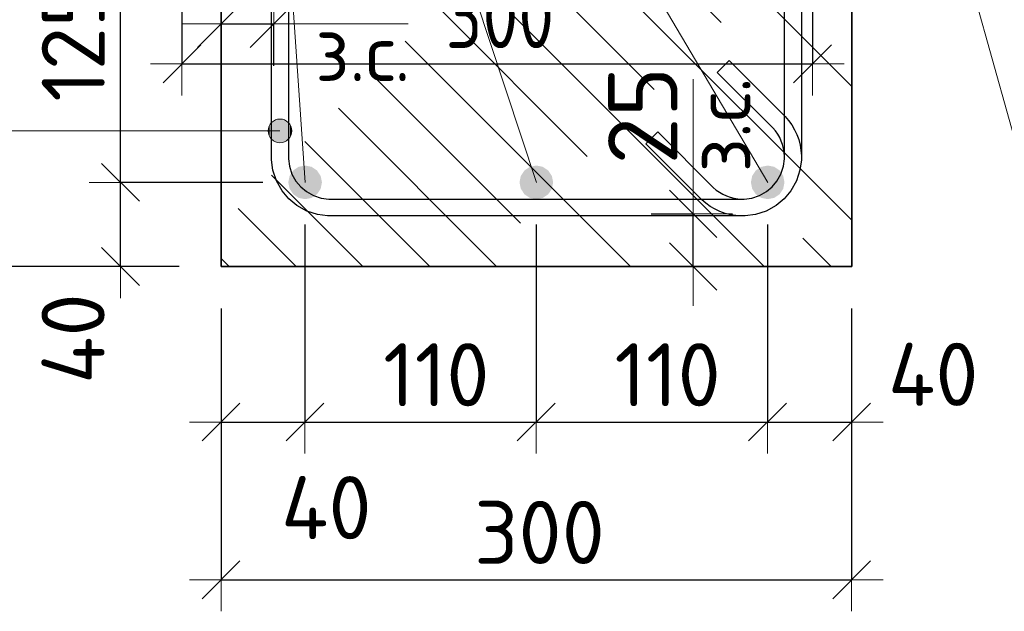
# Model space of a CAD drawing. Header units: metres. Extents: x -38 to 93, y -15 to 21.
# Tile 84 of 195: x 72.023 to 72.491, y 1.79 to 2.071. Entities that reach past the tile are written whole.
import ezdxf

# ---------------------------------------------------------------- set-up
doc = ezdxf.new("R2010")
doc.units = ezdxf.units.M
doc.header["$PDMODE"] = 65
for name, color, linetype, lineweight in [('XR$3$Арм.стержн. Хомут', 240, 'Continuous', 35), ('XR$3$Арм.стержн.горизонт. 1', 180, 'Continuous', 35), ('XR$3$ВК__отв в полу 1-2 эт', 220, 'Continuous', 25), ('XR$3$Размерная линия (1)', 7, 'Continuous', 13), ('XR$3$Размерная линия_ общее', 7, 'Continuous', 13), ('XR$5$Размерная линия (1)', 7, 'Continuous', 13)]:
    doc.layers.add(name, color=color, linetype=linetype, lineweight=lineweight)
doc.styles.add('ISOCPEUR', font='txt')
doc.dimstyles.new('DIMSTYLE_10', dxfattribs={"dimtxt": 0.033, "dimasz": 0.0375, "dimexe": 0, "dimexo": 0, "dimgap": 0.0165, "dimtad": 2, "dimdec": 0, "dimlfac": 1000, "dimrnd": 1, "dimzin": 12, "dimdsep": 46, "dimtxsty": 'ISOCPEUR', "dimblk1": 'ALL_ML_STRICH', "dimblk2": 'ALL_ML_STRICH', "dimsah": 1, "dimcen": 0, "dimclrd": 7, "dimclre": 256, "dimclrt": 7, "dimadec": 0, "dimazin": 0, "dimtfac": 1, "dimtdec": 0, "dimtix": 1, "dimtmove": 2, "dimatfit": 3, "dimfxl": 0, "dimtvp": 1.2, "dimtzin": 0, "dimlwd": 0, "dimlwe": -3, "dimarcsym": 0})
doc.dimstyles.new('DIMSTYLE_18', dxfattribs={"dimtxt": 0.03, "dimasz": 0.03, "dimexe": 0, "dimexo": 0, "dimgap": 0.015, "dimtad": 2, "dimdec": 0, "dimlfac": 1000, "dimrnd": 5, "dimzin": 12, "dimdsep": 46, "dimtxsty": 'ISOCPEUR', "dimblk1": 'ALL_ML_STRICH', "dimblk2": 'ALL_ML_STRICH', "dimsah": 1, "dimcen": 0, "dimclrd": 7, "dimclre": 256, "dimclrt": 7, "dimadec": 0, "dimazin": 0, "dimtfac": 1, "dimtdec": 0, "dimtix": 1, "dimtmove": 2, "dimatfit": 3, "dimfxl": 0, "dimtvp": 1.2, "dimtzin": 0, "dimlwd": 0, "dimlwe": -3, "dimarcsym": 0})
doc.dimstyles.new('DIMSTYLE_19', dxfattribs={"dimtxt": 0.03, "dimasz": 0.03, "dimexe": 0, "dimexo": 0, "dimgap": 0.015, "dimtad": 2, "dimdec": 0, "dimlfac": 1000, "dimrnd": 5, "dimzin": 12, "dimdsep": 46, "dimtxsty": 'ISOCPEUR', "dimblk1": 'ALL_ML_STRICH', "dimblk2": 'ALL_ML_STRICH', "dimsah": 1, "dimcen": 0, "dimclrd": 7, "dimclre": 256, "dimclrt": 7, "dimadec": 0, "dimazin": 0, "dimtfac": 1, "dimtdec": 0, "dimtix": 1, "dimtmove": 2, "dimatfit": 3, "dimfxl": 0, "dimtzin": 0, "dimlwd": 0, "dimlwe": -3, "dimarcsym": 0})
doc.dimstyles.new('DIMSTYLE_26', dxfattribs={"dimtxt": 0.03, "dimasz": 0.03, "dimexe": 0, "dimexo": 0, "dimgap": 0.015, "dimtad": 0, "dimdec": 0, "dimlfac": 1000, "dimrnd": 5, "dimzin": 12, "dimdsep": 46, "dimtxsty": 'ISOCPEUR', "dimblk1": 'ALL_ML_STRICH', "dimblk2": 'ALL_ML_STRICH', "dimsah": 1, "dimcen": 0, "dimclrd": 7, "dimclre": 256, "dimclrt": 7, "dimadec": 0, "dimazin": 0, "dimtfac": 1, "dimtdec": 0, "dimtix": 1, "dimtmove": 2, "dimatfit": 3, "dimfxl": 0, "dimtvp": 1.2, "dimtzin": 0, "dimlwd": 0, "dimlwe": -3, "dimarcsym": 0})

# ---------------------------------------------------------------- blocks, each defined once
blk = doc.blocks.new('ALL_ML_STRICH')
at = {"color": 0, "linetype": 'ByBlock', "lineweight": -2}
for p, q in [((0, -0.5), (0, 0.5)), ((-0.3, -0.3), (0.3, 0.3)), ((-1, 0), (0.5, 0))]:
    blk.add_line(p, q, dxfattribs=at)
blk = doc.blocks.new('*D99')
at = {"layer": 'DEFPOINTS', "color": 7, "linetype": 'Continuous', "lineweight": 13, "transparency": 33554687}
for p in [(72.30327, 1.97911), (72.30827, 1.95411), (72.34326, 1.95411)]:
    blk.add_point(p, dxfattribs=at)
at = {"layer": 'XR$3$Размерная линия_ общее', "color": 253, "linetype": 'Continuous', "lineweight": -2, "true_color": 0xa0a0a0, "transparency": 33554687}
for p, q in [((72.32327, 1.97911), (72.34326, 1.97911)), ((72.32827, 1.95411), (72.34326, 1.95411))]:
    blk.add_line(p, q, dxfattribs=at)
at = {"layer": 'XR$3$Размерная линия_ общее', "color": 7, "linetype": 'Continuous', "lineweight": -2, "transparency": 33554687}
blk.add_line((72.34326, 1.95411), (72.34326, 1.97911), dxfattribs=at)
at = {"layer": 'XR$3$Размерная линия_ общее', "color": 7, "linetype": 'Continuous', "lineweight": 13, "transparency": 33554687, "xscale": 0.0375, "yscale": 0.0375, "zscale": 0.0375}
for p, rotation in [((72.34326, 1.97911), 90), ((72.34326, 1.95411), 270)]:
    blk.add_blockref('ALL_ML_STRICH', p, dxfattribs=dict(at, rotation=rotation))
at = {"layer": 'XR$3$Размерная линия_ общее', "color": 7, "linetype": 'Continuous', "lineweight": 13, "transparency": 33554687, "insert": (72.34347, 1.99889), "char_height": 0.027, "width": 0.00135, "attachment_point": 1, "rotation": 90, "line_spacing_factor": 0.60241, "style": 'ISOCPEUR'}
blk.add_mtext('з.с.', dxfattribs=at)
at = {"layer": 'XR$3$Размерная линия_ общее', "color": 7, "linetype": 'Continuous', "lineweight": 13, "transparency": 33554687, "insert": (72.31926, 2.02584), "char_height": 0.033, "width": 0.066, "attachment_point": 5, "rotation": 90, "style": 'ISOCPEUR'}
blk.add_mtext('\\A1;{25}', dxfattribs=at)
blk = doc.blocks.new('*D335')
at = {"layer": 'DEFPOINTS', "color": 7, "linetype": 'Continuous', "lineweight": 13, "transparency": 33554687}
for p in [(72.11861, 1.95411), (72.41861, 1.95411), (72.11861, 1.80512)]:
    blk.add_point(p, dxfattribs=at)
at = {"layer": 'XR$3$Размерная линия (1)', "color": 9, "linetype": 'Continuous', "lineweight": -2, "true_color": 0xc7c7c7, "transparency": 33554687}
for p, q in [((72.11861, 1.93411), (72.11861, 1.80512)), ((72.41861, 1.93411), (72.41861, 1.80512))]:
    blk.add_line(p, q, dxfattribs=at)
at = {"layer": 'XR$3$Размерная линия (1)', "color": 7, "linetype": 'Continuous', "lineweight": -2, "transparency": 33554687}
blk.add_line((72.11861, 1.80512), (72.41861, 1.80512), dxfattribs=at)
at = {"layer": 'XR$3$Размерная линия (1)', "color": 7, "linetype": 'Continuous', "lineweight": 13, "transparency": 33554687, "xscale": 0.03, "yscale": 0.03, "zscale": 0.03, "rotation": 180}
blk.add_blockref('ALL_ML_STRICH', (72.11861, 1.80512), dxfattribs=at)
at = {"layer": 'XR$3$Размерная линия (1)', "color": 7, "linetype": 'Continuous', "lineweight": 13, "transparency": 33554687, "xscale": 0.03, "yscale": 0.03, "zscale": 0.03}
blk.add_blockref('ALL_ML_STRICH', (72.41861, 1.80512), dxfattribs=at)
at = {"layer": 'XR$3$Размерная линия (1)', "color": 7, "linetype": 'Continuous', "lineweight": 13, "transparency": 33554687, "insert": (72.27011, 1.82762), "char_height": 0.03, "width": 0.09, "attachment_point": 5, "style": 'ISOCPEUR'}
blk.add_mtext('\\A1;{300}', dxfattribs=at)
blk = doc.blocks.new('*D336')
at = {"layer": 'DEFPOINTS', "color": 7, "linetype": 'Continuous', "lineweight": 13, "transparency": 33554687}
for p in [(72.15853, 1.99411), (72.11861, 1.95411), (72.11861, 1.88012)]:
    blk.add_point(p, dxfattribs=at)
at = {"layer": 'XR$3$Размерная линия (1)', "color": 9, "linetype": 'Continuous', "lineweight": -2, "true_color": 0xc7c7c7, "transparency": 33554687}
for p, q in [((72.15853, 1.97411), (72.15853, 1.88012)), ((72.11861, 1.93411), (72.11861, 1.88012))]:
    blk.add_line(p, q, dxfattribs=at)
at = {"layer": 'XR$3$Размерная линия (1)', "color": 7, "linetype": 'Continuous', "lineweight": -2, "transparency": 33554687}
blk.add_line((72.11861, 1.88012), (72.15853, 1.88012), dxfattribs=at)
at = {"layer": 'XR$3$Размерная линия (1)', "color": 7, "linetype": 'Continuous', "lineweight": 13, "transparency": 33554687, "xscale": 0.03, "yscale": 0.03, "zscale": 0.03, "rotation": 180}
blk.add_blockref('ALL_ML_STRICH', (72.11861, 1.88012), dxfattribs=at)
at = {"layer": 'XR$3$Размерная линия (1)', "color": 7, "linetype": 'Continuous', "lineweight": 13, "transparency": 33554687, "xscale": 0.03, "yscale": 0.03, "zscale": 0.03}
blk.add_blockref('ALL_ML_STRICH', (72.15853, 1.88012), dxfattribs=at)
at = {"layer": 'XR$3$Размерная линия (1)', "color": 7, "linetype": 'Continuous', "lineweight": 13, "transparency": 33554687, "insert": (72.16869, 1.83941), "char_height": 0.03, "width": 0.06, "attachment_point": 5, "style": 'ISOCPEUR'}
blk.add_mtext('\\A1;{40}', dxfattribs=at)
blk = doc.blocks.new('*D337')
at = {"layer": 'DEFPOINTS', "color": 7, "linetype": 'Continuous', "lineweight": 13, "transparency": 33554687}
for p in [(72.15853, 1.99411), (72.26853, 1.99411), (72.15853, 1.88012)]:
    blk.add_point(p, dxfattribs=at)
at = {"layer": 'XR$3$Размерная линия (1)', "color": 9, "linetype": 'Continuous', "lineweight": -2, "true_color": 0xc7c7c7, "transparency": 33554687}
for p, q in [((72.15853, 1.97411), (72.15853, 1.88012)), ((72.26853, 1.97411), (72.26853, 1.88012))]:
    blk.add_line(p, q, dxfattribs=at)
at = {"layer": 'XR$3$Размерная линия (1)', "color": 7, "linetype": 'Continuous', "lineweight": -2, "transparency": 33554687}
blk.add_line((72.15853, 1.88012), (72.26853, 1.88012), dxfattribs=at)
at = {"layer": 'XR$3$Размерная линия (1)', "color": 7, "linetype": 'Continuous', "lineweight": 13, "transparency": 33554687, "xscale": 0.03, "yscale": 0.03, "zscale": 0.03, "rotation": 180}
blk.add_blockref('ALL_ML_STRICH', (72.15853, 1.88012), dxfattribs=at)
at = {"layer": 'XR$3$Размерная линия (1)', "color": 7, "linetype": 'Continuous', "lineweight": 13, "transparency": 33554687, "xscale": 0.03, "yscale": 0.03, "zscale": 0.03}
blk.add_blockref('ALL_ML_STRICH', (72.26853, 1.88012), dxfattribs=at)
at = {"layer": 'XR$3$Размерная линия (1)', "color": 7, "linetype": 'Continuous', "lineweight": 13, "transparency": 33554687, "insert": (72.22103, 1.90262), "char_height": 0.03, "width": 0.09, "attachment_point": 5, "style": 'ISOCPEUR'}
blk.add_mtext('\\A1;{110}', dxfattribs=at)
blk = doc.blocks.new('*D338')
at = {"layer": 'DEFPOINTS', "color": 7, "linetype": 'Continuous', "lineweight": 13, "transparency": 33554687}
for p in [(72.26853, 1.99411), (72.37861, 1.99411), (72.26853, 1.88012)]:
    blk.add_point(p, dxfattribs=at)
at = {"layer": 'XR$3$Размерная линия (1)', "color": 9, "linetype": 'Continuous', "lineweight": -2, "true_color": 0xc7c7c7, "transparency": 33554687}
for p, q in [((72.26853, 1.97411), (72.26853, 1.88012)), ((72.37861, 1.97411), (72.37861, 1.88012))]:
    blk.add_line(p, q, dxfattribs=at)
at = {"layer": 'XR$3$Размерная линия (1)', "color": 7, "linetype": 'Continuous', "lineweight": -2, "transparency": 33554687}
blk.add_line((72.26853, 1.88012), (72.37861, 1.88012), dxfattribs=at)
at = {"layer": 'XR$3$Размерная линия (1)', "color": 7, "linetype": 'Continuous', "lineweight": 13, "transparency": 33554687, "xscale": 0.03, "yscale": 0.03, "zscale": 0.03, "rotation": 180}
blk.add_blockref('ALL_ML_STRICH', (72.26853, 1.88012), dxfattribs=at)
at = {"layer": 'XR$3$Размерная линия (1)', "color": 7, "linetype": 'Continuous', "lineweight": 13, "transparency": 33554687, "xscale": 0.03, "yscale": 0.03, "zscale": 0.03}
blk.add_blockref('ALL_ML_STRICH', (72.37861, 1.88012), dxfattribs=at)
at = {"layer": 'XR$3$Размерная линия (1)', "color": 7, "linetype": 'Continuous', "lineweight": 13, "transparency": 33554687, "insert": (72.33107, 1.90262), "char_height": 0.03, "width": 0.09, "attachment_point": 5, "style": 'ISOCPEUR'}
blk.add_mtext('\\A1;{110}', dxfattribs=at)
blk = doc.blocks.new('*D339')
at = {"layer": 'DEFPOINTS', "color": 7, "linetype": 'Continuous', "lineweight": 13, "transparency": 33554687}
for p in [(72.37861, 1.99411), (72.41861, 1.95411), (72.37861, 1.88012)]:
    blk.add_point(p, dxfattribs=at)
at = {"layer": 'XR$3$Размерная линия (1)', "color": 9, "linetype": 'Continuous', "lineweight": -2, "true_color": 0xc7c7c7, "transparency": 33554687}
for p, q in [((72.37861, 1.97411), (72.37861, 1.88012)), ((72.41861, 1.93411), (72.41861, 1.88012))]:
    blk.add_line(p, q, dxfattribs=at)
at = {"layer": 'XR$3$Размерная линия (1)', "color": 7, "linetype": 'Continuous', "lineweight": -2, "transparency": 33554687}
blk.add_line((72.37861, 1.88012), (72.41861, 1.88012), dxfattribs=at)
at = {"layer": 'XR$3$Размерная линия (1)', "color": 7, "linetype": 'Continuous', "lineweight": 13, "transparency": 33554687, "xscale": 0.03, "yscale": 0.03, "zscale": 0.03, "rotation": 180}
blk.add_blockref('ALL_ML_STRICH', (72.37861, 1.88012), dxfattribs=at)
at = {"layer": 'XR$3$Размерная линия (1)', "color": 7, "linetype": 'Continuous', "lineweight": 13, "transparency": 33554687, "xscale": 0.03, "yscale": 0.03, "zscale": 0.03}
blk.add_blockref('ALL_ML_STRICH', (72.41861, 1.88012), dxfattribs=at)
at = {"layer": 'XR$3$Размерная линия (1)', "color": 7, "linetype": 'Continuous', "lineweight": 13, "transparency": 33554687, "insert": (72.45742, 1.90281), "char_height": 0.03, "width": 0.06, "attachment_point": 5, "style": 'ISOCPEUR'}
blk.add_mtext('\\A1;{40}', dxfattribs=at)
blk = doc.blocks.new('*D340')
at = {"layer": 'DEFPOINTS', "color": 7, "linetype": 'Continuous', "lineweight": 13, "transparency": 33554687}
for p in [(72.11861, 2.31411), (71.98386, 1.95411), (72.11861, 1.95411)]:
    blk.add_point(p, dxfattribs=at)
at = {"layer": 'XR$3$Размерная линия (1)', "color": 9, "linetype": 'Continuous', "lineweight": -2, "true_color": 0xc7c7c7, "transparency": 33554687}
for p, q in [((72.09861, 2.31411), (71.98386, 2.31411)), ((72.09861, 1.95411), (71.98386, 1.95411))]:
    blk.add_line(p, q, dxfattribs=at)
at = {"layer": 'XR$3$Размерная линия (1)', "color": 7, "linetype": 'Continuous', "lineweight": -2, "transparency": 33554687}
blk.add_line((71.98386, 1.95411), (71.98386, 2.31411), dxfattribs=at)
at = {"layer": 'XR$3$Размерная линия (1)', "color": 7, "linetype": 'Continuous', "lineweight": 13, "transparency": 33554687, "xscale": 0.03, "yscale": 0.03, "zscale": 0.03}
for p, rotation in [((71.98386, 2.31411), 90), ((71.98386, 1.95411), 270)]:
    blk.add_blockref('ALL_ML_STRICH', p, dxfattribs=dict(at, rotation=rotation))
at = {"layer": 'XR$3$Размерная линия (1)', "color": 7, "linetype": 'Continuous', "lineweight": 13, "transparency": 33554687, "insert": (71.96136, 2.13561), "char_height": 0.03, "width": 0.09, "attachment_point": 5, "rotation": 90, "style": 'ISOCPEUR'}
blk.add_mtext('\\A1;{360}', dxfattribs=at)
blk = doc.blocks.new('*D341')
at = {"layer": 'DEFPOINTS', "color": 7, "linetype": 'Continuous', "lineweight": 13, "transparency": 33554687}
for p in [(72.11868, 2.0695), (72.11868, 2.03451), (72.14368, 2.02951)]:
    blk.add_point(p, dxfattribs=at)
at = {"layer": 'XR$3$Размерная линия_ общее', "color": 253, "linetype": 'Continuous', "lineweight": -2, "true_color": 0xa0a0a0, "transparency": 33554687}
for p, q in [((72.11868, 2.05451), (72.11868, 2.0695)), ((72.14368, 2.04951), (72.14368, 2.0695))]:
    blk.add_line(p, q, dxfattribs=at)
at = {"layer": 'XR$3$Размерная линия_ общее', "color": 7, "linetype": 'Continuous', "lineweight": -2, "transparency": 33554687}
blk.add_line((72.11868, 2.0695), (72.14368, 2.0695), dxfattribs=at)
at = {"layer": 'XR$3$Размерная линия_ общее', "color": 7, "linetype": 'Continuous', "lineweight": 13, "transparency": 33554687, "xscale": 0.0375, "yscale": 0.0375, "zscale": 0.0375, "rotation": 180}
blk.add_blockref('ALL_ML_STRICH', (72.11868, 2.0695), dxfattribs=at)
at = {"layer": 'XR$3$Размерная линия_ общее', "color": 7, "linetype": 'Continuous', "lineweight": 13, "transparency": 33554687, "xscale": 0.0375, "yscale": 0.0375, "zscale": 0.0375}
blk.add_blockref('ALL_ML_STRICH', (72.14368, 2.0695), dxfattribs=at)
at = {"layer": 'XR$3$Размерная линия_ общее', "color": 7, "linetype": 'Continuous', "lineweight": 13, "transparency": 33554687, "insert": (72.19041, 2.0935), "char_height": 0.033, "width": 0.066, "attachment_point": 5, "style": 'ISOCPEUR'}
blk.add_mtext('\\A1;{25}', dxfattribs=at)
at = {"layer": 'XR$3$Размерная линия_ общее', "color": 7, "linetype": 'Continuous', "lineweight": 13, "transparency": 33554687, "insert": (72.16346, 2.06929), "char_height": 0.027, "width": 0.00135, "attachment_point": 1, "line_spacing_factor": 0.60241, "style": 'ISOCPEUR'}
blk.add_mtext('з.с.', dxfattribs=at)
blk = doc.blocks.new('*D373')
at = {"layer": 'DEFPOINTS', "color": 7, "linetype": 'Continuous', "lineweight": 13, "transparency": 33554687}
for p in [(72.15853, 1.99411), (72.07081, 1.95411), (72.11861, 1.95411)]:
    blk.add_point(p, dxfattribs=at)
at = {"layer": 'XR$3$Размерная линия (1)', "color": 9, "linetype": 'Continuous', "lineweight": -2, "true_color": 0xc7c7c7, "transparency": 33554687}
for p, q in [((72.13853, 1.99411), (72.07081, 1.99411)), ((72.09861, 1.95411), (72.07081, 1.95411))]:
    blk.add_line(p, q, dxfattribs=at)
at = {"layer": 'XR$3$Размерная линия (1)', "color": 7, "linetype": 'Continuous', "lineweight": -2, "transparency": 33554687}
blk.add_line((72.07081, 1.95411), (72.07081, 1.99411), dxfattribs=at)
at = {"layer": 'XR$3$Размерная линия (1)', "color": 7, "linetype": 'Continuous', "lineweight": 13, "transparency": 33554687, "xscale": 0.03, "yscale": 0.03, "zscale": 0.03}
for p, rotation in [((72.07081, 1.99411), 90), ((72.07081, 1.95411), 270)]:
    blk.add_blockref('ALL_ML_STRICH', p, dxfattribs=dict(at, rotation=rotation))
at = {"layer": 'XR$3$Размерная линия (1)', "color": 7, "linetype": 'Continuous', "lineweight": 13, "transparency": 33554687, "insert": (72.04822, 1.91979), "char_height": 0.03, "width": 0.06, "attachment_point": 5, "rotation": 90, "style": 'ISOCPEUR'}
blk.add_mtext('\\A1;{40}', dxfattribs=at)
blk = doc.blocks.new('*D374')
at = {"layer": 'DEFPOINTS', "color": 7, "linetype": 'Continuous', "lineweight": 13, "transparency": 33554687}
for p in [(72.15853, 2.11911), (72.07081, 1.99411), (72.15853, 1.99411)]:
    blk.add_point(p, dxfattribs=at)
at = {"layer": 'XR$3$Размерная линия (1)', "color": 9, "linetype": 'Continuous', "lineweight": -2, "true_color": 0xc7c7c7, "transparency": 33554687}
for p, q in [((72.13853, 2.11911), (72.07081, 2.11911)), ((72.13853, 1.99411), (72.07081, 1.99411))]:
    blk.add_line(p, q, dxfattribs=at)
at = {"layer": 'XR$3$Размерная линия (1)', "color": 7, "linetype": 'Continuous', "lineweight": -2, "transparency": 33554687}
blk.add_line((72.07081, 1.99411), (72.07081, 2.11911), dxfattribs=at)
at = {"layer": 'XR$3$Размерная линия (1)', "color": 7, "linetype": 'Continuous', "lineweight": 13, "transparency": 33554687, "xscale": 0.03, "yscale": 0.03, "zscale": 0.03}
for p, rotation in [((72.07081, 2.11911), 90), ((72.07081, 1.99411), 270)]:
    blk.add_blockref('ALL_ML_STRICH', p, dxfattribs=dict(at, rotation=rotation))
at = {"layer": 'XR$3$Размерная линия (1)', "color": 7, "linetype": 'Continuous', "lineweight": 13, "transparency": 33554687, "insert": (72.04831, 2.06111), "char_height": 0.03, "width": 0.09, "attachment_point": 5, "rotation": 90, "style": 'ISOCPEUR'}
blk.add_mtext('\\A1;{125}', dxfattribs=at)
blk = doc.blocks.new('*D634')
at = {"layer": 'DEFPOINTS', "color": 7, "linetype": 'Continuous', "lineweight": 13, "transparency": 33554687}
for p in [(72.10003, 2.18518), (72.40003, 2.18518), (72.10003, 2.05043)]:
    blk.add_point(p, dxfattribs=at)
at = {"layer": 'XR$5$Размерная линия (1)', "color": 9, "linetype": 'Continuous', "lineweight": -2, "true_color": 0xc7c7c7, "transparency": 33554687}
for p, q in [((72.10003, 2.16518), (72.10003, 2.05043)), ((72.40003, 2.16518), (72.40003, 2.05043))]:
    blk.add_line(p, q, dxfattribs=at)
at = {"layer": 'XR$5$Размерная линия (1)', "color": 7, "linetype": 'Continuous', "lineweight": -2, "transparency": 33554687}
blk.add_line((72.10003, 2.05043), (72.40003, 2.05043), dxfattribs=at)
at = {"layer": 'XR$5$Размерная линия (1)', "color": 7, "linetype": 'Continuous', "lineweight": 13, "transparency": 33554687, "xscale": 0.03, "yscale": 0.03, "zscale": 0.03, "rotation": 180}
blk.add_blockref('ALL_ML_STRICH', (72.10003, 2.05043), dxfattribs=at)
at = {"layer": 'XR$5$Размерная линия (1)', "color": 7, "linetype": 'Continuous', "lineweight": 13, "transparency": 33554687, "xscale": 0.03, "yscale": 0.03, "zscale": 0.03}
blk.add_blockref('ALL_ML_STRICH', (72.40003, 2.05043), dxfattribs=at)
at = {"layer": 'XR$5$Размерная линия (1)', "color": 7, "linetype": 'Continuous', "lineweight": 13, "transparency": 33554687, "insert": (72.25128, 2.07293), "char_height": 0.03, "width": 0.075, "attachment_point": 5, "style": 'ISOCPEUR'}
blk.add_mtext('\\W0.83;\\A1;{300}', dxfattribs=at)

msp = doc.modelspace()

# ---------------------------------------------------------------- hatches: boundary and pattern name
at = {"linetype": 'Continuous', "lineweight": 13, "transparency": 33554687}
h = msp.add_hatch(dxfattribs=at)
h.set_pattern_fill('__________540', scale=0.015, style=0, pattern_type=2)
h.set_pattern_definition([(135, (0, 0), (-0.031819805, -0.031819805), [0.4, -0.05, 0, -0.05]), (135, (-0.01591, -0.01591), (-0.031819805, -0.031819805), [0.8, -0.1, 0.1, -0.1])])
h.paths.add_polyline_path([(72.41868, 2.11411), (72.11868, 2.11411), (72.11868, 1.95411), (72.41868, 1.95411)], flags=0)
at = {"layer": 'XR$3$Арм.стержн. Хомут', "linetype": 'Continuous', "lineweight": 13, "transparency": 33554687}
for points in [[(72.14383, 2.02342), (72.14664, 2.01295), (72.14664, 2.0242)], [(72.14664, 2.0242), (72.14664, 2.01295), (72.14946, 2.01374)], [(72.14664, 2.0242), (72.14946, 2.01374), (72.14946, 2.02342)], [(72.14181, 2.01577), (72.14181, 2.02139), (72.14102, 2.01858)], [(72.14181, 2.02139), (72.14383, 2.01374), (72.14383, 2.02342)], [(72.14181, 2.02139), (72.14181, 2.01577), (72.14383, 2.01374)], [(72.14383, 2.02342), (72.14383, 2.01374), (72.14664, 2.01295)], [(72.14946, 2.02342), (72.14946, 2.01374), (72.15148, 2.01577)], [(72.14946, 2.02342), (72.15148, 2.01577), (72.15148, 2.02139)], [(72.15148, 2.02139), (72.15148, 2.01577), (72.15227, 2.01858)]]:
    msp.add_hatch(color=7, dxfattribs=at).paths.add_polyline_path(points)
at = {"layer": 'XR$3$Арм.стержн.горизонт. 1', "linetype": 'Continuous', "lineweight": 50, "transparency": 33554687}
for points in [[(72.16661, 1.99411), (72.166, 1.99717), (72.16426, 1.99977), (72.16167, 2.0015), (72.15861, 2.00211), (72.15555, 2.0015), (72.15295, 1.99977), (72.15122, 1.99717), (72.15061, 1.99411), (72.15122, 1.99105), (72.15295, 1.98845), (72.15555, 1.98672), (72.15861, 1.98611), (72.16167, 1.98672), (72.16426, 1.98845), (72.166, 1.99105)], [(72.27661, 1.99411), (72.276, 1.99717), (72.27426, 1.99977), (72.27167, 2.0015), (72.26861, 2.00211), (72.26555, 2.0015), (72.26295, 1.99977), (72.26122, 1.99717), (72.26061, 1.99411), (72.26122, 1.99105), (72.26295, 1.98845), (72.26555, 1.98672), (72.26861, 1.98611), (72.27167, 1.98672), (72.27426, 1.98845), (72.276, 1.99105)], [(72.38668, 1.99411), (72.38607, 1.99717), (72.38434, 1.99977), (72.38174, 2.0015), (72.37868, 2.00211), (72.37562, 2.0015), (72.37303, 1.99977), (72.37129, 1.99717), (72.37068, 1.99411), (72.37129, 1.99105), (72.37303, 1.98845), (72.37562, 1.98672), (72.37868, 1.98611), (72.38174, 1.98672), (72.38434, 1.98845), (72.38607, 1.99105)]]:
    msp.add_hatch(color=7, dxfattribs=at).paths.add_polyline_path(points)

# ---------------------------------------------------------------- linework, layer by layer
at = {"color": 7, "linetype": 'Continuous', "lineweight": 35, "transparency": 33554687}
for p, q in [((72.11868, 2.11411), (72.11868, 1.95411)), ((72.41868, 1.95411), (72.41868, 2.11411)), ((72.11868, 1.95411), (72.41868, 1.95411))]:
    msp.add_line(p, q, dxfattribs=at)
at = {"color": 7, "linetype": 'Continuous', "lineweight": 13, "transparency": 33554687}
for p, q in [((72.14368, 2.0695), (72.20768, 2.0695)), ((72.34326, 1.97911), (72.34326, 2.04311))]:
    msp.add_line(p, q, dxfattribs=at)
at = {"layer": 'XR$3$Арм.стержн. Хомут', "color": 7, "linetype": 'Continuous', "lineweight": 13, "transparency": 33554687}
for p, q in [((72.14664, 2.0242), (72.14664, 2.0242)), ((72.00312, 2.01858), (72.14664, 2.01858)), ((72.14102, 2.01858), (72.14102, 2.01858)), ((72.15227, 2.01858), (72.15227, 2.01858)), ((72.14664, 2.01295), (72.14664, 2.01295))]:
    msp.add_line(p, q, dxfattribs=at)
at = {"layer": 'XR$3$Арм.стержн. Хомут', "color": 40, "linetype": 'Continuous', "lineweight": 25, "transparency": 33554687}
for points in [[(72.15064, 2.25988), (72.15064, 2.00534), (72.15115, 2.00173), (72.15236, 1.99806), (72.15423, 1.99471), (72.15651, 1.99198), (72.15924, 1.9897), (72.1626, 1.98782), (72.16626, 1.98661), (72.16988, 1.98611), (72.36745, 1.98611), (72.37107, 1.98661), (72.37473, 1.98782), (72.37808, 1.9897), (72.38081, 1.99198), (72.38309, 1.99471), (72.38497, 1.99806), (72.38618, 2.00173), (72.38668, 2.00534), (72.38668, 2.00649), (72.38655, 2.00837), (72.38625, 2.01023), (72.38578, 2.01204), (72.38516, 2.01376), (72.38438, 2.01543), (72.38343, 2.01704), (72.38233, 2.01856), (72.3811, 2.01998), (72.35466, 2.04642), (72.36032, 2.05207), (72.38695, 2.02544), (72.38861, 2.02353), (72.39014, 2.02141), (72.39146, 2.01916), (72.39256, 2.01683), (72.39343, 2.01441), (72.39409, 2.01187), (72.39451, 2.0093), (72.39468, 2.00678), (72.39468, 2.00479), (72.394, 1.99991), (72.39233, 1.99483), (72.38971, 1.99015), (72.38649, 1.9863), (72.38264, 1.98308), (72.37797, 1.98047), (72.37289, 1.97879), (72.36801, 1.97811), (72.16932, 1.97811), (72.16444, 1.97879), (72.15936, 1.98047), (72.15469, 1.98308), (72.15083, 1.9863), (72.14762, 1.99015), (72.145, 1.99483), (72.14332, 1.99991), (72.14264, 2.00479), (72.14264, 2.26043)], [(72.15064, 2.25988), (72.15064, 2.00534), (72.15115, 2.00173), (72.15236, 1.99806), (72.15423, 1.99471), (72.15651, 1.99198), (72.15924, 1.9897), (72.1626, 1.98782), (72.16626, 1.98661), (72.16988, 1.98611), (72.36745, 1.98611), (72.37107, 1.98661), (72.37473, 1.98782), (72.37808, 1.9897), (72.38081, 1.99198), (72.38309, 1.99471), (72.38497, 1.99806), (72.38618, 2.00173), (72.38668, 2.00534), (72.38668, 2.00649), (72.38655, 2.00837), (72.38625, 2.01023), (72.38578, 2.01204), (72.38516, 2.01376), (72.38438, 2.01543), (72.38343, 2.01704), (72.38233, 2.01856), (72.3811, 2.01998), (72.35466, 2.04642), (72.36032, 2.05207), (72.38695, 2.02544), (72.38861, 2.02353), (72.39014, 2.02141), (72.39146, 2.01916), (72.39256, 2.01683), (72.39343, 2.01441), (72.39409, 2.01187), (72.39451, 2.0093), (72.39468, 2.00678), (72.39468, 2.00479), (72.394, 1.99991), (72.39233, 1.99483), (72.38971, 1.99015), (72.38649, 1.9863), (72.38264, 1.98308), (72.37797, 1.98047), (72.37289, 1.97879), (72.36801, 1.97811), (72.16932, 1.97811), (72.16444, 1.97879), (72.15936, 1.98047), (72.15469, 1.98308), (72.15083, 1.9863), (72.14762, 1.99015), (72.145, 1.99483), (72.14332, 1.99991), (72.14264, 2.00479), (72.14264, 2.26043)], [(72.39468, 2.26043), (72.39468, 2.00479), (72.394, 1.99991), (72.39233, 1.99483), (72.38971, 1.99015), (72.38649, 1.9863), (72.38264, 1.98308), (72.37797, 1.98047), (72.37289, 1.97879), (72.36801, 1.97811), (72.36602, 1.97811), (72.3635, 1.97829), (72.36092, 1.97871), (72.35839, 1.97936), (72.35597, 1.98024), (72.35364, 1.98133), (72.35138, 1.98266), (72.34926, 1.98419), (72.34735, 1.98584), (72.32072, 2.01248), (72.32638, 2.01813)], [(72.39468, 2.26043), (72.39468, 2.00479), (72.394, 1.99991), (72.39233, 1.99483), (72.38971, 1.99015), (72.38649, 1.9863), (72.38264, 1.98308), (72.37797, 1.98047), (72.37289, 1.97879), (72.36801, 1.97811), (72.36602, 1.97811), (72.3635, 1.97829), (72.36092, 1.97871), (72.35839, 1.97936), (72.35597, 1.98024), (72.35364, 1.98133), (72.35138, 1.98266), (72.34926, 1.98419), (72.34735, 1.98584), (72.32072, 2.01248), (72.32638, 2.01813)], [(72.32638, 2.01813), (72.35281, 1.9917), (72.35423, 1.99046), (72.35576, 1.98937), (72.35737, 1.98842), (72.35903, 1.98764), (72.36076, 1.98701), (72.36257, 1.98654), (72.36442, 1.98624), (72.3663, 1.98611), (72.36745, 1.98611), (72.37107, 1.98661), (72.37473, 1.98782), (72.37808, 1.9897), (72.38081, 1.99198), (72.38309, 1.99471), (72.38497, 1.99806), (72.38618, 2.00173), (72.38668, 2.00534), (72.38668, 2.25988)], [(72.32638, 2.01813), (72.35281, 1.9917), (72.35423, 1.99046), (72.35576, 1.98937), (72.35737, 1.98842), (72.35903, 1.98764), (72.36076, 1.98701), (72.36257, 1.98654), (72.36442, 1.98624), (72.3663, 1.98611), (72.36745, 1.98611), (72.37107, 1.98661), (72.37473, 1.98782), (72.37808, 1.9897), (72.38081, 1.99198), (72.38309, 1.99471), (72.38497, 1.99806), (72.38618, 2.00173), (72.38668, 2.00534), (72.38668, 2.25988)]]:
    msp.add_lwpolyline(points, dxfattribs=at)
at = {"layer": 'XR$3$Арм.стержн. Хомут', "color": 7, "linetype": 'Continuous', "lineweight": 13, "transparency": 33554687}
msp.add_circle((72.14664, 2.01858), 0.00563, dxfattribs=at)
at = {"layer": 'XR$3$Арм.стержн.горизонт. 1', "color": 7, "linetype": 'Continuous', "lineweight": 13, "transparency": 33554687}
for q in [(72.26861, 1.99411), (72.37868, 1.99411), (72.15861, 1.99411)]:
    msp.add_line((72.12942, 2.4154), q, dxfattribs=at)
at = {"layer": 'XR$3$ВК__отв в полу 1-2 эт', "color": 7, "linetype": 'Continuous', "lineweight": 13, "transparency": 33554687}
msp.add_line((72.45868, 2.14911), (72.51806, 1.936), dxfattribs=at)

# ---------------------------------------------------------------- dimensions: what is measured, and where the dimension line sits
at = {"layer": 'XR$3$Размерная линия (1)', "color": 7, "linetype": 'Continuous', "lineweight": 13, "transparency": 33554687}
for base, p1, p2, dimstyle, picture, middle in [((71.98386, 2.31411), (72.09861, 1.95411), (72.09861, 2.31411), 'DIMSTYLE_19', '*D340', (71.96136, 2.13561)), ((72.07081, 2.11911), (72.13853, 1.99411), (72.13853, 2.11911), 'DIMSTYLE_19', '*D374', (72.04831, 2.06111)), ((72.07081, 1.99411), (72.09861, 1.95411), (72.13853, 1.99411), 'DIMSTYLE_18', '*D373', (72.04822, 1.91979))]:
    dim = msp.add_linear_dim(base=base, p1=p1, p2=p2, angle=90, dimstyle=dimstyle, override={"dimpost": '<>', "dimclrd": 7, "dimclre": 9, "dimclrt": 7, "dimlwd": 0, "dimlwe": 65533}, dxfattribs=at)
    dim.commit()
    dim.dimension.update_dxf_attribs({"geometry": picture, "text_midpoint": middle, "dimtype": 160})
for base, p1, p2, dimstyle, picture, middle in [((72.15853, 1.88012), (72.11861, 1.93411), (72.15853, 1.97411), 'DIMSTYLE_26', '*D336', (72.16869, 1.83941)), ((72.26853, 1.88012), (72.15853, 1.97411), (72.26853, 1.97411), 'DIMSTYLE_19', '*D337', (72.22103, 1.90262)), ((72.37861, 1.88012), (72.26853, 1.97411), (72.37861, 1.97411), 'DIMSTYLE_19', '*D338', (72.33107, 1.90262)), ((72.41861, 1.88012), (72.37861, 1.97411), (72.41861, 1.93411), 'DIMSTYLE_18', '*D339', (72.45742, 1.90281)), ((72.41861, 1.80512), (72.11861, 1.93411), (72.41861, 1.93411), 'DIMSTYLE_19', '*D335', (72.27011, 1.82762))]:
    dim = msp.add_linear_dim(base=base, p1=p1, p2=p2, dimstyle=dimstyle, override={"dimpost": '<>', "dimclrd": 7, "dimclre": 9, "dimclrt": 7, "dimlwd": 0, "dimlwe": 65533}, dxfattribs=at)
    dim.commit()
    dim.dimension.update_dxf_attribs({"geometry": picture, "text_midpoint": middle, "dimtype": 160})
at = {"layer": 'XR$3$Размерная линия_ общее', "color": 7, "linetype": 'Continuous', "lineweight": 13, "transparency": 33554687}
dim = msp.add_linear_dim(base=(72.14368, 2.0695), p1=(72.11868, 2.05451), p2=(72.14368, 2.04951), text='<>\\Xз.с.', dimstyle='DIMSTYLE_10', override={"dimpost": '<>', "dimclrd": 7, "dimclre": 253, "dimclrt": 7, "dimlwd": 0, "dimlwe": 65533}, dxfattribs=at)
dim.commit()
dim.dimension.update_dxf_attribs({"geometry": '*D341', "text_midpoint": (72.19041, 2.0935), "dimtype": 160})
dim = msp.add_linear_dim(base=(72.34326, 1.97911), p1=(72.32827, 1.95411), p2=(72.32327, 1.97911), angle=90, text='<>\\Xз.с.', dimstyle='DIMSTYLE_10', override={"dimpost": '<>', "dimclrd": 7, "dimclre": 253, "dimclrt": 7, "dimlwd": 0, "dimlwe": 65533}, dxfattribs=at)
dim.commit()
dim.dimension.update_dxf_attribs({"geometry": '*D99', "text_midpoint": (72.31926, 2.02584), "dimtype": 160})
at = {"layer": 'XR$5$Размерная линия (1)', "color": 7, "linetype": 'Continuous', "lineweight": 13, "transparency": 33554687}
dim = msp.add_linear_dim(base=(72.40003, 2.05043), p1=(72.10003, 2.16518), p2=(72.40003, 2.16518), dimstyle='DIMSTYLE_19', override={"dimpost": '<>', "dimclrd": 7, "dimclre": 9, "dimclrt": 7, "dimlwd": 0, "dimlwe": 65533}, dxfattribs=at)
dim.commit()
dim.dimension.update_dxf_attribs({"geometry": '*D634', "text_midpoint": (72.25128, 2.07293), "dimtype": 160})

doc.saveas('drawing.dxf')
